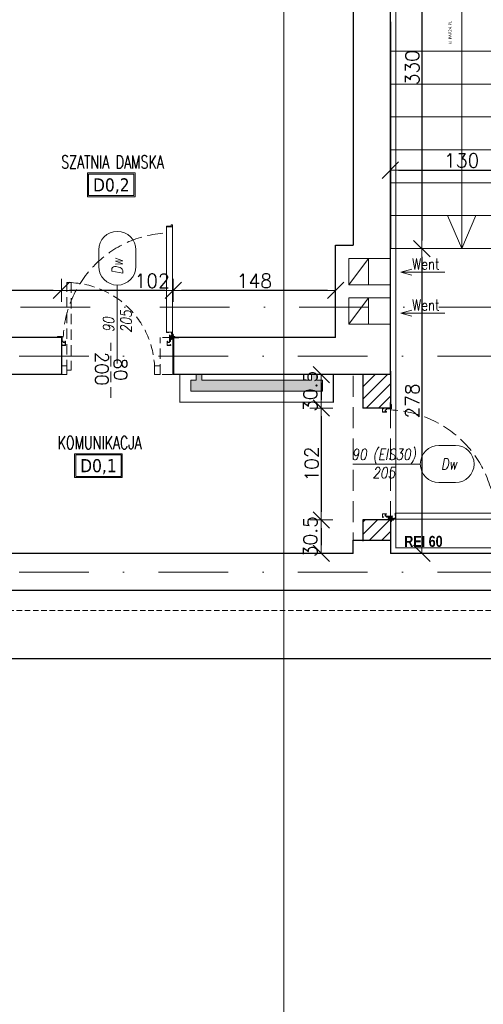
# Model space of a CAD drawing. Header units: millimetres. Extents: x 28291 to 177760, y -399809 to -170937.
# Tile 247 of 256: x 59860 to 60282, y -198664 to -197766. Entities that reach past the tile are written whole.
import ezdxf
from ezdxf.enums import TextEntityAlignment as Align

# ---------------------------------------------------------------- set-up
doc = ezdxf.new("R2010")
doc.units = ezdxf.units.MM
for name, pattern in [('2_3', [1, 0.5, -0.5]), ('CARKOVANA', [7.5, 5, -2.5]), ('CENTER', [0.6, 0.375, -0.075, 0.075, -0.075]), ('DASHDOT', [25.4, 12.7, -6.35, 0, -6.35]), ('HIDDEN', [9.525, 6.35, -3.175]), ('Hidden Line', [391.222223, 282.222223, -109]), ('HIDDEN2', [4.7625, 3.175, -1.5875])]:
    doc.linetypes.add(name, pattern=pattern)
doc.layers.get('0').update_dxf_attribs({"lineweight": 0})
for name, color, linetype, lineweight in [('! WYPOSAŻENIE', 252, 'Continuous', 5), ('!! 0_ Istn-sciany', 3, 'Continuous', 30), ('!! 0_ Istn-widok', 1, 'Continuous', 15), ('!! 0_Istn-drzwi', 1, 'Continuous', 13), ('!! 0_Istn-went', 5, 'Continuous', 13), ('!! 0_Opis_pom', 9, 'Continuous', 13), ('!! 1  WYDZIELENIE PPOŻ', 252, 'Continuous', 0), ('!! 1_hatch projektowane ściany', 4, 'Continuous', 5), ('!! 1_PROJ Sciany', 2, 'Continuous', 40), ('!! 2_drzwi opis', 151, 'Continuous', 9), ('!! wymiary osi', 250, 'Continuous', 9), ('0-osie-liniA', 14, 'DASHDOT', 5)]:
    doc.layers.add(name, color=color, linetype=linetype, lineweight=lineweight)
doc.layers.add('!! 0_Istn-grzejniki', color=7, linetype='Continuous', lineweight=0, plot=False)
doc.layers.add('!! 0_ramki', color=66, linetype='Continuous', lineweight=9, plot=False)
for name, color, linetype, lineweight, true_color in [('!! 1_drzwi-linia - zrealizowane', 7, 'Continuous', 5, 0x7a7a7a), ('!! 1_Wyburzenia', 252, 'CARKOVANA', 13, 0x696969), ('!! 2_Hatch_zamurowania', 7, 'Continuous', 5, 0xc6c8c8), ('!! 2_proj ściany remont', 7, 'Continuous', 30, 0x7a7a7a)]:
    doc.layers.add(name, color=color, linetype=linetype, lineweight=lineweight, true_color=true_color)
doc.layers.add('!! 2_WYBURZENIA DO REMONTU', color=7, linetype='Continuous', lineweight=0, true_color=0x4d4d4d, plot=False)
doc.layers.add('-A-OPISY', color=2, linetype='Continuous')
doc.layers.add('-A-TABELA', color=7, linetype='Continuous')
doc.styles.add('50', font='ROMANS.shx', dxfattribs={"width": 0.8, "height": 10})
doc.styles.add('ARCHETYP', font='romans.shx', dxfattribs={"height": 15})
doc.styles.add('ARIAL', font='tahoma.ttf')
doc.styles.add('STYLE7', font='ARIALNB.TTF')
doc.styles.add('TXT', font='simplex.shx')
doc.dimstyles.new('DIM50', dxfattribs={"dimscale": 5, "dimtxt": 2.5, "dimasz": 1.5, "dimexe": 0, "dimexo": 0, "dimgap": 0.5, "dimtad": 1, "dimdec": 4, "dimrnd": 0.5, "dimdsep": 46, "dimtxsty": 'TXT', "dimblk1": 'TICK1', "dimblk2": 'TICK1', "dimsah": 1, "dimcen": 0, "dimse1": 1, "dimse2": 1, "dimclrd": 1, "dimclre": 7, "dimclrt": 9, "dimadec": 0, "dimazin": 0, "dimtfac": 1, "dimtdec": 4, "dimtmove": 2, "dimatfit": 3, "dimldrblk": 'TICK1', "dimfxl": 1, "dimtolj": 1, "dimarcsym": 0})
pattern_1 = [(45, (0, -1.54), (-5.61266008, 5.61266008), [])]

# ---------------------------------------------------------------- blocks, each defined once
blk = doc.blocks.new('BLOK OSI')
at = {"layer": '0-osie-liniA', "ltscale": 5}
for points in [[(48625.50568, -198090.0883), (53810.60983, -198090.0883)], [(48624.30568, -198134.5883), (52188.53244, -198134.5883)], [(48624.30568, -198331.5883), (52453.67948, -198331.5883)]]:
    blk.add_lwpolyline(points, dxfattribs=at)
blk = doc.blocks.new('zaw-dr-90-p')
at = {"color": 2, "linetype": 'CENTER', "ltscale": 0.2}
for p, q in [((12, 0), (-12, 0)), ((0, 12), (0, -12)), ((24.5, 24), (31, 24)), ((24.5, 19), (31, 19))]:
    blk.add_line(p, q, dxfattribs=at)
at = {"ltscale": 0.2}
for p, q in [((10, 12), (6.5, 12)), ((10, 0), (10, 6.5))]:
    blk.add_line(p, q, dxfattribs=at)
blk.add_lwpolyline([(0, 6.5), (23.5, 6.5, 0.414214), (28, 11), (28, 31), (24.5, 31), (24.5, 11, -0.414214), (23.5, 10), (0, 10, 4.561698), (7.6, 6.5), (4.9, 4.2)], format="xyb", dxfattribs=at)
blk.add_lwpolyline([(-0.2, -0.2), (-2.5, -0.2), (-2.5, 0.2), (-0.2, 0.2), (-0.2, 2.5), (0.2, 2.5), (0.2, 0.2), (2.8, 0.2), (2.8, -0.2), (0.2, -0.2), (0.2, -2.8), (-0.2, -2.8)], close=True)
blk.add_lwpolyline([(10, 10), (10, 39), (6.5, 39), (6.5, 10)], dxfattribs=at)
blk.add_circle((0, 0), 6.5, dxfattribs=at)
blk = doc.blocks.new('drzwi 90- sc 12')
for p, q in [((-13620.32, 20410.16), (-13620.32, 20313.77)), ((-13614.92, 20409.86), (-13620.32, 20409.86)), ((-13616.12, 20410.26), (-13620.22, 20410.26)), ((-13616.12, 20410.26), (-13620, 20410.26)), ((-13618.17, 20410.26), (-13616.22, 20410.26)), ((-13618.17, 20410.26), (-13616.22, 20410.26)), ((-13616.12, 20410.26), (-13616.12, 20411.46)), ((-13616.12, 20411.46), (-13615.02, 20411.46)), ((-13614.92, 20411.36), (-13614.92, 20313.77)), ((-13620.32, 20313.47), (-13620.32, 20317.97)), ((-13614.92, 20313.77), (-13620.32, 20313.77)), ((-13618.22, 20313.37), (-13620.22, 20313.37)), ((-13618.22, 20313.67), (-13618.22, 20313.37)), ((-13618.22, 20313.67), (-13616.42, 20313.67)), ((-13615.92, 20313.17), (-13615.92, 20312.17)), ((-13614.92, 20312.27), (-13614.92, 20317.97)), ((-13715.57, 20308.32), (-13715.57, 20308.56)), ((-13715.57, 20307.69), (-13715.57, 20308.56)), ((-13715.57, 20307.82), (-13715.57, 20308.56)), ((-13715.57, 20307.72), (-13715.37, 20307.72)), ((-13617.77, 20311.12), (-13617.77, 20305.72)), ((-13617.77, 20311.12), (-13617.77, 20305.72)), ((-13616.17, 20309.92), (-13617.37, 20309.92)), ((-13616.17, 20309.92), (-13616.17, 20311.02)), ((-13615.92, 20312.17), (-13615.02, 20312.17)), ((-13715.77, 20301.96), (-13716.27, 20301.96)), ((-13616.77, 20301.96), (-13616.27, 20301.96))]:
    blk.add_line(p, q)
for points in [[(-13665.27, 20284.96), (-13665.27, 20325.83)], [(-13615.57, 20309.64), (-13615.32, 20309.64), (-13615.32, 20309.82), (-13616.32, 20309.82), (-13616.32, 20309.64), (-13615.92, 20309.64)]]:
    blk.add_lwpolyline(points)
at = {"lineweight": 30}
for points in [[(-13716.27, 20308.92), (-13721.27, 20308.92)], [(-13716.27, 20308.92), (-13716.27, 20296.92)], [(-13614.27, 20308.92), (-13609.27, 20308.92)], [(-13614.27, 20308.92), (-13614.27, 20296.92)]]:
    blk.add_lwpolyline(points, dxfattribs=at)
at = {"ltscale": 0.2}
for points in [[(-13715.57, 20307.51), (-13715.57, 20309.48, 0.414214), (-13715.91, 20309.82), (-13719.43, 20309.82, 0.414214), (-13719.77, 20309.48), (-13719.77, 20308.92), (-13719.59, 20308.92), (-13719.59, 20309.48, -0.414214), (-13719.43, 20309.64), (-13716.97, 20309.64)], [(-13716.97, 20309.64), (-13715.91, 20309.64, -0.414214), (-13715.75, 20309.48), (-13715.75, 20307.51)], [(-13715.75, 20307.76), (-13715.75, 20305.58, 0.414214), (-13715.41, 20305.24), (-13714.96, 20305.24, -0.414214), (-13714.8, 20305.08), (-13714.8, 20304.48, 0.414214), (-13714.46, 20304.14), (-13713.28, 20304.14, 0.414214), (-13712.94, 20304.48), (-13712.94, 20305.15, -1), (-13712.75, 20305.15), (-13712.75, 20301.96, -0.414214), (-13712.91, 20301.8), (-13715.43, 20301.8, -0.414214), (-13715.59, 20301.96), (-13715.59, 20302.52), (-13715.77, 20302.52), (-13715.77, 20301.96, 0.414214), (-13715.43, 20301.62), (-13712.91, 20301.62, 0.414214), (-13712.57, 20301.96), (-13712.57, 20305.15, 1), (-13713.12, 20305.15), (-13713.12, 20304.48, -0.414214), (-13713.28, 20304.32), (-13714.46, 20304.32, -0.414214), (-13714.62, 20304.48), (-13714.62, 20305.08, 0.414214), (-13714.96, 20305.42), (-13715.41, 20305.42, -0.414214), (-13715.57, 20305.58), (-13715.57, 20307.64)], [(-13615.92, 20309.64), (-13616.63, 20309.64, 0.414214), (-13616.79, 20309.48), (-13616.79, 20305.58, -0.414214), (-13617.13, 20305.24), (-13617.58, 20305.24, 0.414214), (-13617.74, 20305.08), (-13617.74, 20304.48, -0.414214), (-13618.08, 20304.14), (-13619.26, 20304.14, -0.414214), (-13619.6, 20304.48), (-13619.6, 20305.15, 1), (-13619.79, 20305.15), (-13619.79, 20301.96, 0.414214), (-13619.63, 20301.8), (-13617.11, 20301.8, 0.414214), (-13616.95, 20301.96), (-13616.95, 20302.52), (-13616.77, 20302.52), (-13616.77, 20301.96, -0.414214), (-13617.11, 20301.62), (-13619.63, 20301.62, -0.414214), (-13619.97, 20301.96), (-13619.97, 20305.15, -1), (-13619.42, 20305.15), (-13619.42, 20304.48, 0.414214), (-13619.26, 20304.32), (-13618.08, 20304.32, 0.414214), (-13617.92, 20304.48), (-13617.92, 20305.08, -0.414214), (-13617.58, 20305.42), (-13617.13, 20305.42, 0.414214), (-13616.97, 20305.58), (-13616.97, 20309.48, -0.414214), (-13616.63, 20309.82), (-13613.11, 20309.82, -0.414214), (-13612.77, 20309.48), (-13612.77, 20308.92), (-13612.95, 20308.92), (-13612.95, 20309.48, 0.414214), (-13613.11, 20309.64), (-13615.57, 20309.64)]]:
    blk.add_lwpolyline(points, format="xyb", dxfattribs=at)
blk.add_lwpolyline([(-13616.79, 20308.82), (-13616.97, 20308.82), (-13616.97, 20307.42), (-13616.79, 20307.42)], close=True)
at = {"linetype": 'Hidden Line', "lineweight": 9, "ltscale": 0.05}
blk.add_arc((-13615.5, 20305.14), 99.12, 94.80054, 177.69442, dxfattribs=at)
for centre, radius, start, end in [((-13620.22, 20410.16), 0.1, 90, 180), ((-13615.02, 20411.36), 0.1, 0, 90), ((-13620.22, 20313.47), 0.1, 180, 270), ((-13616.42, 20313.17), 0.5, 0, 90), ((-13616.27, 20311.02), 0.1, 0, 90), ((-13615.02, 20312.27), 0.1, 270, 0)]:
    blk.add_arc(centre, radius, start, end)
at = {"xscale": 0.09999999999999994, "yscale": 0.09999999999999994, "zscale": 0.09999999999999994, "rotation": 180.0000000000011}
blk.add_blockref('zaw-dr-90-p', (-13614.92, 20310.92), dxfattribs=at)
blk = doc.blocks.new('1_ok-opis')
blk.add_line((0, 111.61), (0, 50))
for points in [[(-17, 128.61), (-17, 143.61)], [(17, 128.61), (17, 143.61)]]:
    blk.add_lwpolyline(points)
for centre, start, end in [((0, 143.61), 0, 180), ((0, 128.61), 180, 0)]:
    blk.add_arc(centre, 17, start, end)
at = {"style": 'ARCHETYP'}
for tag, height, rotation, p in [('NR', 12, 90, (0, 136.9)), ('NR', 12, 270, (0, 136.9)), ('SZEROKOŚĆ', 10, 90, (-8, 78.29)), ('WYSOKOŚĆ', 10, 270, (-8, 78.29)), ('WYSOKOŚĆ', 10, 90, (8, 78.29)), ('SZEROKOŚĆ', 10, 270, (8, 78.29))]:
    blk.add_attdef(tag, text='', height=height, rotation=rotation, dxfattribs=at).set_placement(p, align=Align.MIDDLE)
blk = doc.blocks.new('TICK1')
at = {"color": 0}
for p, q in [((0, -1.4), (0, 1.4)), ((0, 0), (-1, 0))]:
    blk.add_line(p, q, dxfattribs=at)
at = {"color": 2}
blk.add_line((-1, -1), (1, 1), dxfattribs=at)
blk = doc.blocks.new('*D2917')
at = {"layer": '!! wymiary osi', "color": 1, "lineweight": -2, "transparency": 16777216}
blk.add_line((58856.07, -198349.12), (60323.57, -198349.12), dxfattribs=at)
at = {"layer": 'DEFPOINTS', "color": 0, "transparency": 16777216}
for p in [(58848.57, -198287.13), (60331.07, -198287.13), (60331.07, -198349.12)]:
    blk.add_point(p, dxfattribs=at)
at = {"layer": '!! wymiary osi', "color": 1, "lineweight": -2, "transparency": 16777216, "xscale": 7.5, "yscale": 7.5, "zscale": 7.5, "rotation": 180}
blk.add_blockref('TICK1', (58848.57, -198349.12), dxfattribs=at)
at = {"layer": '!! wymiary osi', "color": 1, "lineweight": -2, "transparency": 16777216, "xscale": 7.5, "yscale": 7.5, "zscale": 7.5}
blk.add_blockref('TICK1', (60331.07, -198349.12), dxfattribs=at)
at = {"layer": '!! wymiary osi', "color": 9, "transparency": 16777216, "insert": (59589.82, -198340.37), "char_height": 12.5, "attachment_point": 5, "style": 'TXT'}
blk.add_mtext('\\A1;1482.5', dxfattribs=at)
blk = doc.blocks.new('*D2955')
at = {"layer": '!! wymiary osi', "color": 1, "lineweight": -2, "transparency": 16777216}
blk.add_line((60140.07, -198013.31), (60007.07, -198013.31), dxfattribs=at)
at = {"layer": 'DEFPOINTS', "color": 0, "transparency": 16777216}
for p in [(59999.57, -198013.31), (59999.57, -198056.13), (60147.57, -198056.13)]:
    blk.add_point(p, dxfattribs=at)
at = {"layer": '!! wymiary osi', "color": 1, "lineweight": -2, "transparency": 16777216, "xscale": 7.5, "yscale": 7.5, "zscale": 7.5, "rotation": 180}
blk.add_blockref('TICK1', (59999.57, -198013.31), dxfattribs=at)
at = {"layer": '!! wymiary osi', "color": 1, "lineweight": -2, "transparency": 16777216, "xscale": 7.5, "yscale": 7.5, "zscale": 7.5}
blk.add_blockref('TICK1', (60147.57, -198013.31), dxfattribs=at)
at = {"layer": '!! wymiary osi', "color": 9, "transparency": 16777216, "insert": (60073.57, -198004.56), "char_height": 12.5, "attachment_point": 5, "style": 'TXT'}
blk.add_mtext('\\A1;148', dxfattribs=at)
blk = doc.blocks.new('*D2956')
at = {"layer": '!! wymiary osi', "color": 1, "lineweight": -2, "transparency": 16777216}
blk.add_line((59992.07, -198013.31), (59905.07, -198013.31), dxfattribs=at)
at = {"layer": 'DEFPOINTS', "color": 0, "transparency": 16777216}
for p in [(59897.57, -198013.31), (59999.57, -198056.13), (59897.57, -198073.13)]:
    blk.add_point(p, dxfattribs=at)
at = {"layer": '!! wymiary osi', "color": 1, "lineweight": -2, "transparency": 16777216, "xscale": 7.5, "yscale": 7.5, "zscale": 7.5, "rotation": 180}
blk.add_blockref('TICK1', (59897.57, -198013.31), dxfattribs=at)
at = {"layer": '!! wymiary osi', "color": 1, "lineweight": -2, "transparency": 16777216, "xscale": 7.5, "yscale": 7.5, "zscale": 7.5}
blk.add_blockref('TICK1', (59999.57, -198013.31), dxfattribs=at)
at = {"layer": '!! wymiary osi', "color": 9, "transparency": 16777216, "insert": (59980.32, -198004.56), "char_height": 12.5, "attachment_point": 5, "style": 'TXT'}
blk.add_mtext('\\A1;102', dxfattribs=at)
blk = doc.blocks.new('*D2957')
at = {"layer": '!! wymiary osi', "color": 1, "lineweight": -2, "transparency": 16777216}
blk.add_line((59890.07, -198013.31), (59755.07, -198013.31), dxfattribs=at)
at = {"layer": 'DEFPOINTS', "color": 0, "transparency": 16777216}
for p in [(59747.57, -198013.31), (59747.57, -198056.13), (59897.57, -198073.13)]:
    blk.add_point(p, dxfattribs=at)
at = {"layer": '!! wymiary osi', "color": 1, "lineweight": -2, "transparency": 16777216, "xscale": 7.5, "yscale": 7.5, "zscale": 7.5, "rotation": 180}
blk.add_blockref('TICK1', (59747.57, -198013.31), dxfattribs=at)
at = {"layer": '!! wymiary osi', "color": 1, "lineweight": -2, "transparency": 16777216, "xscale": 7.5, "yscale": 7.5, "zscale": 7.5}
blk.add_blockref('TICK1', (59897.57, -198013.31), dxfattribs=at)
at = {"layer": '!! wymiary osi', "color": 9, "transparency": 16777216, "insert": (59822.57, -198004.56), "char_height": 12.5, "attachment_point": 5, "style": 'TXT'}
blk.add_mtext('\\A1;150', dxfattribs=at)
blk = doc.blocks.new('*D3001')
at = {"layer": '!! wymiary osi', "color": 1, "lineweight": -2, "transparency": 16777216}
blk.add_line((60226.21, -197652.63), (60226.21, -197967.63), dxfattribs=at)
at = {"layer": 'DEFPOINTS', "color": 0, "transparency": 16777216}
for p in [(60197.57, -197645.13), (60226.21, -197975.13), (60262.57, -197975.13)]:
    blk.add_point(p, dxfattribs=at)
at = {"layer": '!! wymiary osi', "color": 1, "lineweight": -2, "transparency": 16777216, "xscale": 7.5, "yscale": 7.5, "zscale": 7.5}
for p, rotation in [((60226.21, -197645.13), 90), ((60226.21, -197975.13), 270)]:
    blk.add_blockref('TICK1', p, dxfattribs=dict(at, rotation=rotation))
at = {"layer": '!! wymiary osi', "color": 9, "transparency": 16777216, "insert": (60217.46, -197810.13), "char_height": 12.5, "attachment_point": 5, "rotation": 90, "style": 'TXT'}
blk.add_mtext('\\A1;330', dxfattribs=at)
blk = doc.blocks.new('*D3002')
at = {"layer": '!! wymiary osi', "color": 1, "lineweight": -2, "transparency": 16777216}
blk.add_line((60226.21, -197982.63), (60226.21, -198245.63), dxfattribs=at)
at = {"layer": 'DEFPOINTS', "color": 0, "transparency": 16777216}
for p in [(60262.57, -197975.13), (60226.21, -198253.13), (60262.57, -198253.13)]:
    blk.add_point(p, dxfattribs=at)
at = {"layer": '!! wymiary osi', "color": 1, "lineweight": -2, "transparency": 16777216, "xscale": 7.5, "yscale": 7.5, "zscale": 7.5}
for p, rotation in [((60226.21, -197975.13), 90), ((60226.21, -198253.13), 270)]:
    blk.add_blockref('TICK1', p, dxfattribs=dict(at, rotation=rotation))
at = {"layer": '!! wymiary osi', "color": 9, "transparency": 16777216, "insert": (60217.46, -198114.13), "char_height": 12.5, "attachment_point": 5, "rotation": 90, "style": 'TXT'}
blk.add_mtext('\\A1;278', dxfattribs=at)
blk = doc.blocks.new('*D3003')
at = {"layer": '!! wymiary osi', "color": 1, "lineweight": -2, "transparency": 16777216}
blk.add_line((60134.51, -198097.63), (60134.51, -198113.13), dxfattribs=at)
at = {"layer": 'DEFPOINTS', "color": 0, "transparency": 16777216}
for p in [(60172.57, -198090.13), (60134.51, -198120.63), (60172.57, -198120.63)]:
    blk.add_point(p, dxfattribs=at)
at = {"layer": '!! wymiary osi', "color": 1, "lineweight": -2, "transparency": 16777216, "xscale": 7.5, "yscale": 7.5, "zscale": 7.5}
for p, rotation in [((60134.51, -198090.13), 90), ((60134.51, -198120.63), 270)]:
    blk.add_blockref('TICK1', p, dxfattribs=dict(at, rotation=rotation))
at = {"layer": '!! wymiary osi', "color": 9, "transparency": 16777216, "insert": (60124.51, -198105.38), "char_height": 12.5, "attachment_point": 5, "rotation": 90, "style": 'TXT'}
blk.add_mtext('\\A1;30.5', dxfattribs=at)
blk = doc.blocks.new('*D3004')
at = {"layer": '!! wymiary osi', "color": 1, "lineweight": -2, "transparency": 16777216}
blk.add_line((60134.51, -198128.13), (60134.51, -198215.13), dxfattribs=at)
at = {"layer": 'DEFPOINTS', "color": 0, "transparency": 16777216}
for p in [(60172.57, -198120.63), (60134.51, -198222.63), (60172.57, -198222.63)]:
    blk.add_point(p, dxfattribs=at)
at = {"layer": '!! wymiary osi', "color": 1, "lineweight": -2, "transparency": 16777216, "xscale": 7.5, "yscale": 7.5, "zscale": 7.5}
for p, rotation in [((60134.51, -198120.63), 90), ((60134.51, -198222.63), 270)]:
    blk.add_blockref('TICK1', p, dxfattribs=dict(at, rotation=rotation))
at = {"layer": '!! wymiary osi', "color": 9, "transparency": 16777216, "insert": (60125.76, -198171.63), "char_height": 12.5, "attachment_point": 5, "rotation": 90, "style": 'TXT'}
blk.add_mtext('\\A1;102', dxfattribs=at)
blk = doc.blocks.new('*D3005')
at = {"layer": '!! wymiary osi', "color": 1, "lineweight": -2, "transparency": 16777216}
blk.add_line((60134.51, -198230.13), (60134.51, -198245.63), dxfattribs=at)
at = {"layer": 'DEFPOINTS', "color": 0, "transparency": 16777216}
for p in [(60172.57, -198222.63), (60134.51, -198253.13), (60172.57, -198253.13)]:
    blk.add_point(p, dxfattribs=at)
at = {"layer": '!! wymiary osi', "color": 1, "lineweight": -2, "transparency": 16777216, "xscale": 7.5, "yscale": 7.5, "zscale": 7.5}
for p, rotation in [((60134.51, -198222.63), 90), ((60134.51, -198253.13), 270)]:
    blk.add_blockref('TICK1', p, dxfattribs=dict(at, rotation=rotation))
at = {"layer": '!! wymiary osi', "color": 9, "transparency": 16777216, "insert": (60124.51, -198237.88), "char_height": 12.5, "attachment_point": 5, "rotation": 90, "style": 'TXT'}
blk.add_mtext('\\A1;30.5', dxfattribs=at)
blk = doc.blocks.new('oznaczenie przekroi')
at = {"layer": '!! 1_Wyburzenia'}
blk.add_lwpolyline([(84721.06, -198393.4), (84958.93, -198393.4), (84958.93, -198305.1), (90995.48, -198305.1)], dxfattribs=at)
blk = doc.blocks.new('kierunek do wyjscia sCHODAMI W DOL w prawo-160208')
at = {"layer": '-A-OPISY', "insert": (26.5, 8.8), "char_height": 3.5, "width": 68.938, "attachment_point": 3, "style": 'ARIAL'}
blk.add_mtext('{\\c16646143;© PAP24.PL}', dxfattribs=at)
blk = doc.blocks.new('*D4141')
at = {"layer": '!! wymiary osi', "color": 1, "lineweight": -2, "transparency": 16777216}
blk.add_line((60205.07, -197903.58), (60320.07, -197903.58), dxfattribs=at)
at = {"layer": 'DEFPOINTS', "color": 0, "transparency": 16777216}
for p in [(60327.57, -197903.58), (60197.57, -197915.13), (60327.57, -197915.13)]:
    blk.add_point(p, dxfattribs=at)
at = {"layer": '!! wymiary osi', "color": 1, "lineweight": -2, "transparency": 16777216, "xscale": 7.5, "yscale": 7.5, "zscale": 7.5, "rotation": 180}
blk.add_blockref('TICK1', (60197.57, -197903.58), dxfattribs=at)
at = {"layer": '!! wymiary osi', "color": 1, "lineweight": -2, "transparency": 16777216, "xscale": 7.5, "yscale": 7.5, "zscale": 7.5}
blk.add_blockref('TICK1', (60327.57, -197903.58), dxfattribs=at)
at = {"layer": '!! wymiary osi', "color": 9, "transparency": 16777216, "insert": (60262.57, -197894.83), "char_height": 12.5, "attachment_point": 5, "style": 'TXT'}
blk.add_mtext('\\A1;130', dxfattribs=at)

msp = doc.modelspace()

# ---------------------------------------------------------------- hatches: boundary and pattern name
at = {"layer": '!! 0_Istn-grzejniki'}
h = msp.add_hatch(color=0, dxfattribs=at)
h.dxf.hatch_style = 1
h.paths.add_polyline_path([(60020.50429, -198090.12813), (60020.50429, -198095.12813), (60015.50429, -198095.12813), (60015.50429, -198105.12813), (60135.50429, -198105.12813), (60135.50429, -198095.12813), (60130.50429, -198095.12813), (60130.50429, -198090.12813), (60125.50429, -198090.12813), (60125.50429, -198095.12813), (60025.50429, -198095.12813), (60025.50429, -198090.12813)])
at = {"layer": '!! 2_Hatch_zamurowania'}
h = msp.add_hatch(dxfattribs=at)
h.set_pattern_fill('ANSI31', color=256, scale=2.5)
h.set_pattern_definition(pattern_1)
h.paths.add_polyline_path([(60172.56735, -198120.62813), (60197.56735, -198120.62813), (60197.56735, -198090.12813), (60172.56735, -198090.12813)])
h = msp.add_hatch(dxfattribs=at)
h.set_pattern_fill('ANSI31', color=256, scale=2.5)
h.set_pattern_definition(pattern_1)
h.paths.add_polyline_path([(60172.56735, -198222.62813), (60197.56735, -198222.62813), (60197.56735, -198241.12813), (60172.56735, -198241.12813)])

# ---------------------------------------------------------------- linework, layer by layer
at = {"layer": '!! 0_ Istn-sciany'}
for points in [[(60163.56735, -197513.12813), (60163.56735, -197972.12813)], [(60197.56735, -198090.12813), (60197.56735, -197513.12813)], [(60197.56735, -197768.43224), (60197.56735, -197975.12813)], [(60147.56735, -198056.12813), (60147.56735, -197972.12813), (60163.56735, -197972.12813)], [(59897.56735, -198056.12813), (59747.56735, -198056.12813)], [(59897.56735, -198056.12813), (59897.56735, -198090.12813)], [(60147.56735, -198056.12813), (59999.56735, -198056.12813)], [(59897.56735, -198090.12813), (59492.56735, -198090.12813)], [(60197.56735, -198090.12813), (59999.56735, -198090.12813)], [(60163.56735, -198253.12813), (60163.56735, -198241.12813), (60197.56735, -198241.12813), (60197.56735, -198253.12813)], [(60331.06735, -198287.12813), (58848.56735, -198287.12813), (58848.56735, -198253.12813)], [(60163.56735, -198253.12813), (58996.56735, -198253.12813)], [(60331.06735, -198253.12813), (60197.56735, -198253.12813)]]:
    msp.add_lwpolyline(points, dxfattribs=at)
at = {"layer": '!! 0_ Istn-widok'}
for points in [[(60262.56735, -197975.12813), (60262.56735, -197645.12813)], [(60327.56735, -197795.12813), (60197.56735, -197795.12813)], [(60327.56735, -197825.12813), (60197.56735, -197825.12813)], [(60327.56735, -197855.12813), (60197.56735, -197855.12813)], [(60327.56735, -197885.12813), (60197.56735, -197885.12813)], [(60327.56735, -197915.12813), (60197.56735, -197915.12813)], [(60327.56735, -197945.12813), (60197.56735, -197945.12813)], [(60262.56735, -197975.12813), (60249.68343, -197945.12813)], [(60262.56735, -197975.12813), (60275.45126, -197945.12813)], [(60327.56735, -197975.12813), (60197.56735, -197975.12813)]]:
    msp.add_lwpolyline(points, dxfattribs=at)
at = {"layer": '!! 0_ Istn-widok', "linetype": 'HIDDEN', "ltscale": 3}
for points in [[(60163.56735, -198253.12813), (60163.56735, -198090.12813)], [(60197.56735, -198253.12813), (60197.56735, -198090.12813)]]:
    msp.add_lwpolyline(points, dxfattribs=at)
at = {"layer": '!! 0_Istn-drzwi'}
msp.add_lwpolyline([(59982.56735, -198090.12813), (59987.56735, -198090.12813), (59987.56735, -198082.12813), (59982.56735, -198082.12813)], close=True, dxfattribs=at)
at = {"layer": '!! 0_Istn-grzejniki', "linetype": '2_3', "ltscale": 10, "const_width": 1}
msp.add_lwpolyline([(60005.50429, -198090.12813), (60005.50429, -198115.12813), (60145.50429, -198115.12813), (60145.50429, -198090.12813)], dxfattribs=at)
at = {"layer": '!! 0_Istn-grzejniki'}
msp.add_lwpolyline([(60020.50429, -198090.12813), (60020.50429, -198095.12813), (60015.50429, -198095.12813), (60015.50429, -198105.12813), (60135.50429, -198105.12813), (60135.50429, -198095.12813), (60130.50429, -198095.12813), (60130.50429, -198090.12813), (60125.50429, -198090.12813), (60125.50429, -198095.12813), (60025.50429, -198095.12813), (60025.50429, -198090.12813)], close=True, dxfattribs=at)
at = {"layer": '!! 0_Istn-went'}
for points in [[(60159.56735, -198008.12813), (60159.56735, -197984.12813), (60177.56735, -197984.12813), (60177.56735, -198008.12813)], [(60159.56735, -198008.12813), (60177.56735, -197984.12813)], [(60177.56735, -197984.12813), (60197.56735, -197984.12813)], [(60207.16277, -197996.59533), (60217.16277, -197993.91584)], [(60247.2093, -197996.59533), (60207.16277, -197996.59533)], [(60207.16277, -197996.59533), (60217.16277, -197999.27482)], [(60177.56735, -198008.12813), (60159.56735, -198008.12813)], [(60177.56735, -198008.12813), (60197.56735, -198008.12813)], [(60177.56735, -198020.12813), (60177.56735, -198044.12813), (60159.56735, -198044.12813), (60159.56735, -198020.12813)], [(60177.56735, -198020.12813), (60159.56735, -198020.12813)], [(60159.56735, -198044.12813), (60177.56735, -198020.12813)], [(60177.56735, -198020.12813), (60197.56735, -198020.12813)], [(60207.16277, -198034.01569), (60217.16277, -198031.3362)], [(60247.2093, -198034.01569), (60207.16277, -198034.01569)], [(60207.16277, -198034.01569), (60217.16277, -198036.69519)], [(60177.56735, -198044.12813), (60197.56735, -198044.12813)]]:
    msp.add_lwpolyline(points, dxfattribs=at)
at = {"layer": '!! 0_Opis_pom', "ltscale": 0.7}
for points in [[(59921.30082, -197927.94725), (59964.82082, -197927.94725), (59964.82082, -197906.18725), (59921.30082, -197906.18725)], [(59922.38882, -197926.85925), (59963.73282, -197926.85925), (59963.73282, -197907.27525), (59922.38882, -197907.27525)], [(59909.57074, -198184.00806), (59953.09074, -198184.00806), (59953.09074, -198162.24806), (59909.57074, -198162.24806)], [(59910.65874, -198182.92006), (59952.00274, -198182.92006), (59952.00274, -198163.33606), (59910.65874, -198163.33606)]]:
    msp.add_lwpolyline(points, close=True, dxfattribs=at)
at = {"layer": '!! 0_ramki'}
msp.add_lwpolyline([(60100.28509, -198989.2122), (60100.28509, -194789.2122), (63070.28509, -194789.2122), (63120.28509, -198989.2122)], close=True, dxfattribs=at)
at = {"layer": '!! 1  WYDZIELENIE PPOŻ', "color": 20, "linetype": '2_3', "ltscale": 10, "true_color": 0xf65c09, "const_width": 1}
msp.add_lwpolyline([(60202.56735, -198248.12813), (60475.56735, -198248.12813), (60475.56735, -197518.12813), (60202.56735, -197518.12813)], close=True, dxfattribs=at)
at = {"layer": '!! 1_hatch projektowane ściany'}
for points in [[(60172.56735, -198120.62813), (60197.56735, -198120.62813), (60197.56735, -198090.12813), (60172.56735, -198090.12813)], [(60172.56735, -198222.62813), (60197.56735, -198222.62813), (60197.56735, -198241.12813), (60172.56735, -198241.12813)]]:
    msp.add_lwpolyline(points, close=True, dxfattribs=at)
at = {"layer": '!! 1_PROJ Sciany'}
msp.add_lwpolyline([(59999.56735, -198056.12813), (59999.56735, -198090.12813)], dxfattribs=at)
at = {"layer": '!! 2_proj ściany remont'}
for points in [[(60172.56735, -198090.12813), (60172.56735, -198120.62813)], [(60197.56735, -198087.01376), (60197.56735, -198120.62813)], [(60197.56735, -198120.62813), (60172.56735, -198120.62813)], [(60197.56735, -198222.62813), (60172.56735, -198222.62813)], [(60172.56735, -198222.62813), (60172.56735, -198242.08707)], [(60197.56735, -198222.62813), (60197.56735, -198242.08707)]]:
    msp.add_lwpolyline(points, dxfattribs=at)
at = {"layer": '!! 2_WYBURZENIA DO REMONTU', "linetype": 'HIDDEN2', "ltscale": 3}
for points in [[(59906.56735, -198006.12813), (59906.56735, -198086.12813), (59902.56735, -198086.12813), (59902.56735, -198006.12813)], [(59902.56735, -198090.12813), (59897.56735, -198090.12813), (59897.56735, -198082.12813), (59902.56735, -198082.12813)]]:
    msp.add_lwpolyline(points, close=True, dxfattribs=at)
for points in [[(59942.56735, -198111.12813), (59942.56735, -198061.12813)], [(59987.56735, -198090.12813), (59987.56735, -198056.12813)], [(59999.14104, -198056.12813), (59987.56735, -198056.12813)], [(59998.84798, -198090.12813), (59987.56735, -198090.12813)]]:
    msp.add_lwpolyline(points, dxfattribs=at)
msp.add_arc((59902.56735, -198086.12813), 80, 0.00000004, 90.00000004, dxfattribs=at)

# ---------------------------------------------------------------- block references
at = {"layer": '!! 1_drzwi-linia - zrealizowane'}
for name, p in [('BLOK OSI', (8819.85593, 61.46017)), ('drzwi 90- sc 12', (73613.83705, -218365.05247))]:
    msp.add_blockref(name, p, dxfattribs=at)
at = {"layer": '!! 1_drzwi-linia - zrealizowane', "rotation": 270}
msp.add_blockref('drzwi 90- sc 12', (39888.64301, -211836.89783), dxfattribs=at)
at = {"layer": '!! 1_Wyburzenia'}
msp.add_blockref('oznaczenie przekroi', (-27239.68678, 0), dxfattribs=at)
at = {"layer": '!! 2_drzwi opis'}
ref = msp.add_blockref('1_ok-opis', (59948.56738, -198120.03257), dxfattribs=dict(at, xscale=-1, rotation=359.9999963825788))
ref.add_attrib('WYSOKOŚĆ', '90 ', dxfattribs={"layer": '0', "height": 10, "rotation": 89.99999638, "style": '50', "oblique": 10, "width": 0.8}).set_placement((59940.56739, -198041.74172), align=Align.MIDDLE)
ref.add_attrib('SZEROKOŚĆ', '205', dxfattribs={"layer": '0', "height": 10, "rotation": 89.99999638, "style": '50', "oblique": 10, "width": 0.8}).set_placement((59956.56739, -198041.74172), align=Align.MIDDLE)
ref.add_attrib('NR', 'Dw', dxfattribs={"layer": '0', "height": 10, "rotation": 89.99999638, "style": '50', "oblique": 10, "width": 0.8}).set_placement((59948.56739, -197991.42133), align=Align.MIDDLE)
ref = msp.add_blockref('1_ok-opis', (60113.22959, -198171.62817), dxfattribs=dict(at, xscale=-1, rotation=269.9999963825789))
ref.add_attrib('WYSOKOŚĆ', '90 (EIS30)', dxfattribs={"layer": '0', "height": 10, "rotation": 359.99999638, "style": '50', "oblique": 10, "width": 0.8}).set_placement((60191.52045, -198163.62817), align=Align.MIDDLE)
ref.add_attrib('SZEROKOŚĆ', '205', dxfattribs={"layer": '0', "height": 10, "rotation": 359.99999638, "style": '50', "oblique": 10, "width": 0.8}).set_placement((60191.52045, -198179.62817), align=Align.MIDDLE)
ref.add_attrib('NR', 'Dw', dxfattribs={"layer": '0', "height": 10, "rotation": 359.99999638, "style": '50', "oblique": 10, "width": 0.8}).set_placement((60251.04344, -198171.62817), align=Align.MIDDLE)
at = {"layer": '-A-TABELA', "xscale": 0.8333333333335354, "yscale": 0.8333333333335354, "zscale": 0.8333333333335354, "rotation": 90.00000000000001}
msp.add_blockref('kierunek do wyjscia sCHODAMI W DOL w prawo-160208', (60257.89192, -197789.61915), dxfattribs=at)

# ---------------------------------------------------------------- texts
at = {"layer": '! WYPOSAŻENIE', "color": 20, "true_color": 0xf65c09, "insert": (60210.14559, -198237.17638), "char_height": 10, "attachment_point": 1, "style": 'STYLE7'}
msp.add_mtext_dynamic_manual_height_columns('REI 60', width=58.1261145, gutter_width=75, heights=[0], dxfattribs=at)
at = {"layer": '!! 0_Istn-went', "style": 'ARCHETYP', "width": 0.8}
for p in [(60217.35198, -197994.2651), (60217.35198, -198031.68547)]:
    msp.add_text('Went', height=10, rotation=0.00000004, dxfattribs=at).set_placement(p)
at = {"layer": '!! 0_Opis_pom', "ltscale": 0.7, "style": 'TXT', "width": 0.7}
for s, p in [('SZATNIA DAMSKA', (59944.17596, -197902.14094)), ('KOMUNIKACJA', (59932.44587, -198158.20175))]:
    msp.add_text(s, height=12, dxfattribs=at).set_placement(p, align=Align.CENTER)
at = {"layer": '!! 0_Opis_pom', "ltscale": 0.7, "style": 'ARIAL'}
for tag, p in [('D0,2', (59943.06082, -197917.06725)), ('D0,1', (59931.33074, -198173.12806))]:
    msp.add_attdef(tag, text='', height=11.968, dxfattribs=at).set_placement(p, align=Align.MIDDLE_CENTER)
at = {"layer": '!! 2_WYBURZENIA DO REMONTU', "linetype": 'HIDDEN2', "ltscale": 3, "style": 'ARCHETYP'}
for s, p in [('200', (59928.42021, -198069.32405)), ('80', (59945.56735, -198075.10532))]:
    msp.add_text(s, height=12, rotation=269.99999996, dxfattribs=at).set_placement(p)

# ---------------------------------------------------------------- dimensions: what is measured, and where the dimension line sits
at = {"layer": '!! wymiary osi'}
for base, p1, p2, picture, middle in [((60226.21237, -197975.12813), (60197.56735, -197645.12813), (60262.56735, -197975.12813), '*D3001', (60217.46237, -197810.12813)), ((60226.21237, -198253.12813), (60262.56735, -197975.12813), (60262.56735, -198253.12813), '*D3002', (60217.46237, -198114.12813)), ((60134.51446, -198120.62813), (60172.56735, -198090.12813), (60172.56735, -198120.62813), '*D3003', (60124.51446, -198105.37813)), ((60134.51446, -198222.62813), (60172.56735, -198120.62813), (60172.56735, -198222.62813), '*D3004', (60125.76446, -198171.62813)), ((60134.51446, -198253.12813), (60172.56735, -198222.62813), (60172.56735, -198253.12813), '*D3005', (60124.51446, -198237.87813))]:
    dim = msp.add_linear_dim(base=base, p1=p1, p2=p2, angle=90, dimstyle='DIM50', dxfattribs=at)
    dim.commit()
    dim.dimension.update_dxf_attribs({"geometry": picture, "text_midpoint": middle})
dim = msp.add_aligned_dim(p1=(60197.56735, -197915.12813), p2=(60327.56735, -197915.12813), distance=11.54414, dimstyle='DIM50', dxfattribs=at)
dim.commit()
dim.dimension.update_dxf_attribs({"geometry": '*D4141', "text_midpoint": (60262.56735, -197894.83399)})
for base, p1, p2, picture, middle in [((59747.56735, -198013.31169), (59897.56735, -198073.12813), (59747.56735, -198056.12813), '*D2957', (59822.56735, -198004.56169)), ((59999.56735, -198013.31169), (60147.56735, -198056.12813), (59999.56735, -198056.12813), '*D2955', (60073.56735, -198004.56169)), ((60331.06735, -198349.11834), (58848.56735, -198287.12813), (60331.06735, -198287.12813), '*D2917', (59589.81735, -198340.36834))]:
    dim = msp.add_linear_dim(base=base, p1=p1, p2=p2, dimstyle='DIM50', dxfattribs=at)
    dim.commit()
    dim.dimension.update_dxf_attribs({"geometry": picture, "text_midpoint": middle})
dim = msp.add_linear_dim(base=(59897.56735, -198013.31169), p1=(59999.56735, -198056.12813), p2=(59897.56735, -198073.12813), dimstyle='DIM50', dxfattribs=at)
dim.commit()
dim.dimension.update_dxf_attribs({"geometry": '*D2956', "text_midpoint": (59980.31765, -198004.56169), "dimtype": 160})

doc.saveas('drawing.dxf')
